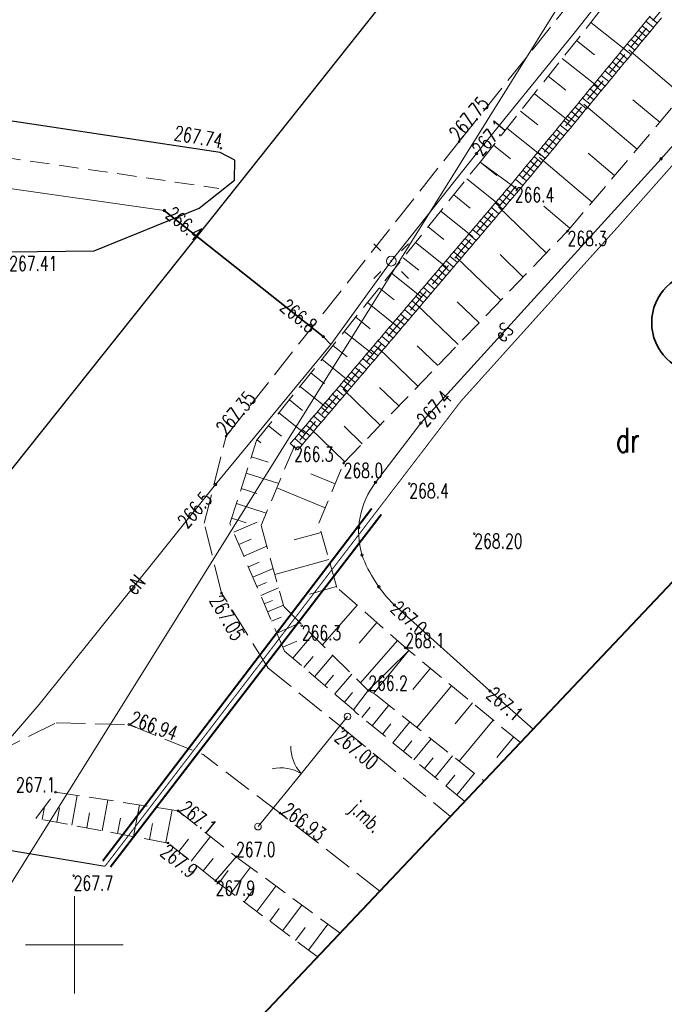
# Model space of a CAD drawing. Header units: metres. Extents: x 7447160 to 7447317, y 5606993 to 5607155.
# Tile 9 of 12: x 7447247 to 7447280, y 5607047 to 5607097. Entities that reach past the tile are written whole.
import ezdxf
from ezdxf import colors
from ezdxf.entities.mleader import LeaderData, LeaderLine
from ezdxf.enums import TextEntityAlignment as Align
from ezdxf.math import Vec2, Vec3

# ---------------------------------------------------------------- set-up
doc = ezdxf.new("R2010")
doc.units = ezdxf.units.M
doc.header["$MEASUREMENT"] = 0
for name, pattern in [('1', [0]), ('1_1', [0]), ('1_2', [1.5, 1, -0.5]), ('1_OTKC', [1.5, 1, -0.5]), ('1_OTKJ', [2, 1.5, -0.5]), ('1_OTKK', [0]), ('1_OTRK', [1.75, 1.25, -0.5]), ('1_OTRKG', [1.75, 1.25, -0.5]), ('3_SUEP_A', [0]), ('3_SUKD', [0]), ('3_SULO', [0]), ('GDE', [0])]:
    doc.linetypes.add(name, pattern=pattern)
doc.layers.get('0').update_dxf_attribs({"color": 250, "linetype": 'CONTINUOUS', "lineweight": 100})
for name, color, linetype, lineweight, true_color in [('_Zakres', 7, 'CONTINUOUS', 40, 0xa4007c), ('Numery_konturow', 7, 'CONTINUOUS', 13, 0x008000), ('SUK_L_2', 7, 'CONTINUOUS', 18, 0x803300)]:
    doc.layers.add(name, color=color, linetype=linetype, lineweight=lineweight, true_color=true_color)
for name, color, linetype, lineweight in [('Dzialki', 7, 'GDE', 18), ('OTK_E_T_0', 7, 'CONTINUOUS', 0), ('OTK_L_0', 7, '1_OTKJ', 18), ('OTK_L_1', 7, '1_OTKK', 25), ('OTK_L_2', 7, '1_OTKC', 18), ('OTO_L_1', 7, 'CONTINUOUS', 18), ('OTR_L_1', 7, '1_OTRK', 18), ('OTR_T_0', 7, 'CONTINUOUS', 18), ('OTR_T_1', 7, 'CONTINUOUS', 18), ('Podzial_sekcyjny_krzyze', 7, '1', 18), ('SUE_T_3', 7, 'CONTINUOUS', 18), ('SUEP_E_T_0', 1, 'CONTINUOUS', 0), ('SUEP_L_0', 1, '3_SUEP_A', 18), ('SUER_T_0', 1, 'CONTINUOUS', 18), ('SUL_L_1', 7, '3_SULO', 35)]:
    doc.layers.add(name, color=color, linetype=linetype, lineweight=lineweight)
doc.layers.add('SCHEMAT', color=7, linetype='CONTINUOUS')
doc.styles.add('Rys-A', font='arial.ttf')
doc.styles.get("Standard").update_dxf_attribs({"font": 'Simplex.SHX', "width": 0.75})

# ---------------------------------------------------------------- blocks, each defined once
blk = doc.blocks.new('1_OTRN')
at = {"linetype": 'Continuous'}
blk.add_circle((0, 0), 0.045, dxfattribs=at)
blk = doc.blocks.new('1_OTRS')
at = {"linetype": 'Continuous'}
blk.add_circle((0, 0), 0.045, dxfattribs=at)
blk = doc.blocks.new('3_SUEO_W')
at = {"linetype": 'Continuous'}
for p, q in [((-0.53035, 0.53035), (-0.8839, 0.8839)), ((0.53035, 0.53035), (0.8839, 0.8839)), ((-0.53035, -0.53035), (-0.8839, -0.8839)), ((0.53035, -0.53035), (0.8839, -0.8839))]:
    blk.add_line(p, q, dxfattribs=at)
blk.add_circle((0, 0), 0.025, dxfattribs=at)
blk = doc.blocks.new('3_SUPP')
at = {"linetype": 'Continuous'}
blk.add_circle((0, 0), 0.25, dxfattribs=at)
blk = doc.blocks.new('3_SUPS')
at = {"linetype": 'Continuous'}
blk.add_circle((0, 0), 0.0625, dxfattribs=at)

msp = doc.modelspace()

# ---------------------------------------------------------------- linework, layer by layer
at = {"layer": '_Zakres', "linetype": 'Continuous'}
msp.add_lwpolyline([(7447254, 5607146), (7447316.74038, 5607106.76169), (7447254.2039, 5607040.65429), (7447207.55916, 5607039.97171), (7447184.836, 5607049.4574), (7447174.4084, 5607058.3257), (7447254, 5607146)], dxfattribs=at)
at = {"layer": 'Dzialki'}
msp.add_line((7447290.46009, 5607123.19758), (7447238.80347, 5607040.42893), dxfattribs=at)
at = {"layer": 'OTK_L_0', "linetype": '1_OTKJ'}
for p, q in [((7447269.712, 5607091.169), (7447287.896, 5607113.933)), ((7447257.767, 5607076.072), (7447269.712, 5607091.169)), ((7447256.655, 5607071.614), (7447257.767, 5607076.072)), ((7447257.541, 5607068.026), (7447256.655, 5607071.614)), ((7447259.934, 5607064.175), (7447257.541, 5607068.026)), ((7447259.934, 5607064.175), (7447263.757, 5607061.097)), ((7447245.856, 5607059.79), (7447249.061, 5607061.38)), ((7447249.061, 5607061.38), (7447252.782, 5607061.295)), ((7447252.782, 5607061.295), (7447256.589, 5607059.756)), ((7447263.757, 5607061.097), (7447269.26232, 5607056.57256)), ((7447260.536, 5607056.753), (7447256.589, 5607059.756)), ((7447265.65018, 5607052.75417), (7447260.536, 5607056.753))]:
    msp.add_line(p, q, dxfattribs=at)
at = {"layer": 'OTK_L_1', "linetype": '1_OTKK'}
for p, q in [((7447258.489, 5607089.076), (7447266.989, 5607099.766)), ((7447257.472, 5607090.6), (7447246.573, 5607092.241)), ((7447258.216, 5607090.221), (7447257.472, 5607090.6)), ((7447258.2, 5607089.187), (7447258.216, 5607090.221)), ((7447234.326, 5607058.729), (7447258.489, 5607089.076)), ((7447256.39, 5607087.752), (7447258.2, 5607089.187)), ((7447251.016, 5607085.574), (7447256.39, 5607087.752)), ((7447246.651, 5607085.508), (7447251.016, 5607085.574))]:
    msp.add_line(p, q, dxfattribs=at)
at = {"layer": 'OTK_L_2', "linetype": '1_OTKC'}
msp.add_line((7447246.245, 5607090.382), (7447257.403, 5607088.768), dxfattribs=at)
at = {"layer": 'OTO_L_1'}
for p, q in [((7447262.09532, 5607059.36491), (7447263.995, 5607061.701)), ((7447261.14895, 5607058.20113), (7447262.09532, 5607059.36491)), ((7447259.407, 5607056.059), (7447261.30668, 5607058.39509))]:
    msp.add_line(p, q, dxfattribs=at)
for centre in [(7447263.995, 5607061.701), (7447259.407, 5607056.059)]:
    msp.add_circle(centre, 0.17, dxfattribs=at)
for centre, start, end in [((7447263.08632, 5607060.14543), 178.86362, 222.937992), ((7447260.58689, 5607057.0718), 58.826899, 102.901271)]:
    msp.add_arc(centre, 2, start, end, dxfattribs=at)
at = {"layer": 'OTR_L_1'}
for p, q in [((7447292.702, 5607113.166), (7447272.567, 5607088.808)), ((7447292.702, 5607113.166), (7447272.567, 5607088.808)), ((7447270.78471, 5607090.11115), (7447288.995, 5607113.072)), ((7447275.268, 5607086.575), (7447294.925, 5607109.796)), ((7447259.332, 5607075.84), (7447270.787, 5607090.114)), ((7447272.567, 5607088.808), (7447261.253, 5607075.525)), ((7447272.567, 5607088.808), (7447261.253, 5607075.525)), ((7447263.794, 5607074.69), (7447275.268, 5607086.575)), ((7447257.97, 5607071.591), (7447259.332, 5607075.84)), ((7447261.253, 5607075.525), (7447259.564, 5607071.494)), ((7447261.253, 5607075.525), (7447259.564, 5607071.494)), ((7447262.52, 5607071.605), (7447263.794, 5607074.69)), ((7447258.06011, 5607071.87212), (7447258.80474, 5607071.63343)), ((7447260.757, 5607065.058), (7447257.97, 5607071.591)), ((7447259.564, 5607071.494), (7447260.729, 5607067.335)), ((7447259.564, 5607071.494), (7447260.729, 5607067.335)), ((7447263.444, 5607068.315), (7447262.52, 5607071.605)), ((7447267.14, 5607065.084), (7447263.444, 5607068.315)), ((7447260.729, 5607067.335), (7447265.058, 5607063.031)), ((7447260.729, 5607067.335), (7447265.058, 5607063.031)), ((7447264.304, 5607062.04), (7447260.757, 5607065.058)), ((7447272.85013, 5607060.36525), (7447267.14, 5607065.084)), ((7447265.422, 5607062.831), (7447270.9917, 5607058.40069)), ((7447265.422, 5607062.831), (7447270.9917, 5607058.40069)), ((7447269.99922, 5607057.35154), (7447264.438, 5607061.898)), ((7447263.61386, 5607050.60157), (7447258.282, 5607054.514)), ((7447257.236, 5607053.285), (7447262.46147, 5607049.38338))]:
    msp.add_line(p, q, dxfattribs=at)
at = {"layer": 'OTR_L_1', "linetype": 'ByBlock'}
for p, q in [((7447276.46275, 5607097.27043), (7447278.3349, 5607095.78562)), ((7447275.72779, 5607096.34374), (7447276.65448, 5607095.60877)), ((7447281.15764, 5607093.53249), (7447278.40122, 5607095.86585)), ((7447275.00019, 5607095.42633), (7447276.835, 5607093.97114)), ((7447274.27989, 5607094.51813), (7447275.1881, 5607093.79782)), ((7447273.56681, 5607093.61902), (7447275.36502, 5607092.19286)), ((7447278.8311, 5607090.78413), (7447276.10684, 5607093.09027)), ((7447279.99096, 5607092.15428), (7447278.62081, 5607093.31413)), ((7447272.86088, 5607092.72893), (7447273.75097, 5607092.023)), ((7447272.16202, 5607091.84776), (7447273.92436, 5607090.45005)), ((7447271.47017, 5607090.97542), (7447272.34251, 5607090.28357)), ((7447277.67804, 5607089.422), (7447276.32387, 5607090.56832)), ((7447270.78471, 5607090.11115), (7447271.64369, 5607089.42181)), ((7447272.567, 5607088.808), (7447270.78471, 5607090.11115)), ((7447276.53171, 5607088.06784), (7447273.83924, 5607090.34707)), ((7447270.10531, 5607089.26456), (7447271.7985, 5607087.90576)), ((7447269.43571, 5607088.43017), (7447270.2701, 5607087.76056)), ((7447268.77576, 5607087.60781), (7447270.42048, 5607086.28791)), ((7447274.18349, 5607085.45164), (7447271.72764, 5607087.82257)), ((7447275.3921, 5607086.7216), (7447274.05374, 5607087.85454)), ((7447268.12533, 5607086.79731), (7447268.93583, 5607086.14688)), ((7447267.48427, 5607085.9985), (7447269.0819, 5607084.71638)), ((7447272.99803, 5607084.22372), (7447271.8084, 5607085.37221)), ((7447266.85246, 5607085.2112), (7447267.63976, 5607084.57939)), ((7447271.84954, 5607083.03409), (7447269.54446, 5607085.25945)), ((7447266.22976, 5607084.43525), (7447267.78165, 5607083.18985)), ((7447265.61603, 5607083.67049), (7447266.38079, 5607083.05677)), ((7447265.01116, 5607082.91676), (7447266.51862, 5607081.70701)), ((7447269.65887, 5607080.76496), (7447267.49532, 5607082.85369)), ((7447270.73686, 5607081.88155), (7447269.62026, 5607082.95953)), ((7447264.415, 5607082.1739), (7447265.15787, 5607081.57774)), ((7447263.82744, 5607081.44174), (7447265.29175, 5607080.26662)), ((7447263.24836, 5607080.72015), (7447263.96995, 5607080.14106)), ((7447267.60271, 5607078.63514), (7447265.57199, 5607080.59563)), ((7447268.61451, 5607079.68318), (7447267.56647, 5607080.69498)), ((7447262.67762, 5607080.00895), (7447264.1, 5607078.86748)), ((7447262.11511, 5607079.30801), (7447262.81605, 5607078.7455)), ((7447261.56071, 5607078.61718), (7447262.94237, 5607077.50838)), ((7447265.67278, 5607076.63608), (7447263.76674, 5607078.47621)), ((7447266.62246, 5607077.61978), (7447265.63876, 5607078.56946)), ((7447261.0143, 5607077.93631), (7447261.69518, 5607077.3899)), ((7447260.47577, 5607077.26525), (7447261.81789, 5607076.1882)), ((7447259.94501, 5607076.60387), (7447260.60639, 5607076.07311)), ((7447263.86134, 5607074.75976), (7447262.07232, 5607076.48691)), ((7447264.75272, 5607075.68306), (7447263.82942, 5607076.57443)), ((7447259.35963, 5607075.87444), (7447259.54566, 5607075.72515)), ((7447259.0669, 5607075.01299), (7447259.93596, 5607074.73441)), ((7447258.79992, 5607074.18008), (7447260.46574, 5607073.6461)), ((7447263.35642, 5607073.63041), (7447262.12148, 5607074.1404)), ((7447258.54404, 5607073.38181), (7447259.3423, 5607073.12593)), ((7447262.84643, 5607072.39546), (7447260.37019, 5607073.41807)), ((7447258.2988, 5607072.61675), (7447259.82892, 5607072.12627)), ((7447258.16099, 5607071.14329), (7447259.36239, 5607071.65581)), ((7447258.42946, 5607070.51397), (7447259.05879, 5607070.78244)), ((7447262.65096, 5607071.13871), (7447261.26618, 5607070.7498)), ((7447258.68145, 5607069.92329), (7447259.86281, 5607070.42726)), ((7447263.03987, 5607069.75394), (7447260.26938, 5607068.97584)), ((7447258.91796, 5607069.36888), (7447259.47237, 5607069.60539)), ((7447259.13995, 5607068.84852), (7447260.18067, 5607069.2925)), ((7447259.34831, 5607068.36011), (7447259.83671, 5607068.56847)), ((7447259.54387, 5607067.9017), (7447260.4607, 5607068.29282)), ((7447263.42892, 5607068.36869), (7447262.0432, 5607067.9795)), ((7447259.72742, 5607067.47143), (7447260.15769, 5607067.65499)), ((7447259.8997, 5607067.06759), (7447260.70739, 5607067.41215)), ((7447264.48566, 5607067.40439), (7447262.70638, 5607065.36904)), ((7447260.10529, 5607066.58568), (7447260.5872, 5607066.79126)), ((7447260.36313, 5607065.98128), (7447261.57191, 5607066.49695)), ((7447265.50334, 5607066.51475), (7447264.58513, 5607065.4644)), ((7447261.18343, 5607064.69517), (7447262.19197, 5607065.88048)), ((7447260.67136, 5607065.25875), (7447261.39389, 5607065.56698)), ((7447266.55369, 5607065.59654), (7447264.65831, 5607063.42838)), ((7447261.75393, 5607064.20975), (7447262.23935, 5607064.78025)), ((7447262.30311, 5607063.74248), (7447263.23766, 5607064.84083)), ((7447267.14, 5607065.084), (7447265.058, 5607063.031)), ((7447265.058, 5607063.031), (7447267.14, 5607065.084)), ((7447267.14, 5607065.084), (7447265.32308, 5607062.88535)), ((7447268.23932, 5607064.17554), (7447267.34541, 5607063.09382)), ((7447262.83176, 5607063.29267), (7447263.28157, 5607063.82132)), ((7447263.34065, 5607062.85968), (7447264.20663, 5607063.87745)), ((7447269.32104, 5607063.28163), (7447267.54991, 5607061.1384)), ((7447263.83051, 5607062.44287), (7447264.24732, 5607062.93274)), ((7447264.304, 5607062.04), (7447265.058, 5607063.031)), ((7447265.058, 5607063.031), (7447264.304, 5607062.04)), ((7447265.058, 5607063.031), (7447265.422, 5607062.831)), ((7447265.058, 5607063.031), (7447265.422, 5607062.831)), ((7447264.73427, 5607061.65579), (7447265.16086, 5607062.17759)), ((7447265.25959, 5607061.22633), (7447266.11852, 5607062.27697)), ((7447270.39265, 5607062.39606), (7447269.51536, 5607061.33445)), ((7447264.438, 5607061.898), (7447264.304, 5607062.04)), ((7447265.78845, 5607060.79397), (7447266.22081, 5607061.32283)), ((7447266.32088, 5607060.35869), (7447267.19143, 5607061.42354)), ((7447271.45426, 5607061.51877), (7447269.71606, 5607059.41538)), ((7447272.50596, 5607060.64966), (7447271.64497, 5607059.60779)), ((7447266.85689, 5607059.92048), (7447267.2951, 5607060.4565)), ((7447267.39652, 5607059.47932), (7447268.27885, 5607060.55858)), ((7447268.48672, 5607058.58805), (7447269.38098, 5607059.68191)), ((7447267.93979, 5607059.03518), (7447268.38392, 5607059.57845)), ((7447269.03733, 5607058.13791), (7447269.48748, 5607058.68852)), ((7447269.59166, 5607057.68473), (7447270.49801, 5607058.79338)), ((7447258.282, 5607054.514), (7447257.236, 5607053.285)), ((7447257.3988, 5607053.16344), (7447257.88084, 5607053.80905)), ((7447258.0471, 5607052.67939), (7447259.01521, 5607053.97598)), ((7447258.6981, 5607052.19332), (7447259.18418, 5607052.84432)), ((7447259.35182, 5607051.70521), (7447260.32803, 5607053.01266)), ((7447260.00827, 5607051.21507), (7447260.49842, 5607051.87152)), ((7447260.66747, 5607050.72288), (7447261.65184, 5607052.04126)), ((7447261.99412, 5607049.73233), (7447262.98673, 5607051.06174)), ((7447261.32941, 5607050.22864), (7447261.82365, 5607050.89058))]:
    msp.add_line(p, q, dxfattribs=at)
at = {"layer": 'OTR_L_1', "linetype": '1_OTRK'}
for p, q in [((7447248.03, 5607056.48), (7447249.03, 5607057.83)), ((7447249.03, 5607057.83), (7447255.31, 5607056.87)), ((7447255.31, 5607056.87), (7447258.282, 5607054.514)), ((7447258.282, 5607054.514), (7447257.236, 5607053.285))]:
    msp.add_line(p, q, dxfattribs=at)
at = {"layer": 'OTR_L_1', "linetype": '1_1'}
for p, q in [((7447249.85867, 5607056.13966), (7447250.14165, 5607057.66007)), ((7447251.41676, 5607055.84967), (7447251.70911, 5607057.42045)), ((7447253.02647, 5607055.55008), (7447253.3285, 5607057.1729)), ((7447248.35055, 5607056.42034), (7447248.47295, 5607057.07798)), ((7447249.09847, 5607056.28114), (7447249.23767, 5607057.02906)), ((7447250.63137, 5607055.99585), (7447250.77518, 5607056.76854)), ((7447254.68951, 5607055.24056), (7447255.00154, 5607056.91715)), ((7447252.21506, 5607055.7011), (7447252.36363, 5607056.49939)), ((7447253.85121, 5607055.39658), (7447254.00471, 5607056.22133)), ((7447255.34253, 5607054.78905), (7447255.84339, 5607055.41959)), ((7447255.97338, 5607054.28795), (7447256.97558, 5607055.54964)), ((7447256.60453, 5607053.7866), (7447257.10588, 5607054.41775))]:
    msp.add_line(p, q, dxfattribs=at)
at = {"layer": 'OTR_L_1', "linetype": '1_OTRKG'}
for p, q in [((7447254.8, 5607055.22), (7447248.03, 5607056.48)), ((7447257.236, 5607053.285), (7447254.8, 5607055.22))]:
    msp.add_line(p, q, dxfattribs=at)
at = {"layer": 'OTR_L_1', "linetype": 'ByBlock'}
for p in [(7447270.78471, 5607090.11115), (7447264.304, 5607062.04)]:
    msp.add_point(p, dxfattribs=at)
at = {"layer": 'Podzial_sekcyjny_krzyze'}
for p, q in [((7447250, 5607047.5), (7447250, 5607052.5)), ((7447247.5, 5607050), (7447252.5, 5607050))]:
    msp.add_line(p, q, dxfattribs=at)
at = {"layer": 'SCHEMAT', "color": 1, "linetype": '1_2', "lineweight": 5}
msp.add_lwpolyline([(7447251.56411, 5607054.02609, 0.05, 0.05, 0), (7447269.7953, 5607077.85095, 0.05, 0.05, 0), (7447277.95845, 5607086.91753, 0.05, 0.05, 0), (7447298.69103, 5607110.33362, 0.05, 0.05, 0), (7447283.50853, 5607121.98489, 0.05, 0.05, 0), (7447282.76418, 5607120.99349, 0.05, 0.05, 0), (7447282.47872, 5607121.1996, 0.05, 0.05, 0)], format="xyseb", dxfattribs=at)
at = {"layer": 'SCHEMAT', "color": 3, "linetype": 'ByBlock', "lineweight": 5, "const_width": 0.1}
for points in [[(7447265.23448, 5607072.36403), (7447251.45212, 5607054.29841)], [(7447265.72788, 5607072.06159), (7447251.8449, 5607053.98934)]]:
    msp.add_lwpolyline(points, dxfattribs=at)
at = {"layer": 'SCHEMAT', "color": 1, "linetype": '1_2', "lineweight": 5, "const_width": 0.05}
msp.add_lwpolyline([(7447193.58622, 5607064.74756), (7447194.27018, 5607064.19568), (7447198.75622, 5607069.75964), (7447212.9831, 5607058.28798), (7447215.60864, 5607059.73937), (7447222.44881, 5607058.25207), (7447243.25612, 5607055.41379), (7447251.56411, 5607054.02609)], dxfattribs=at)
at = {"layer": 'SCHEMAT', "color": 3, "linetype": 'ByBlock', "lineweight": 35}
msp.add_circle((7447282.1802, 5607081.8853), 2.6, dxfattribs=at)
at = {"layer": 'SUEP_L_0', "linetype": '3_SUEP_A'}
for p, q in [((7447280.06, 5607090.28), (7447296.61, 5607109.21)), ((7447282.841, 5607105.901), (7447275.61255, 5607096.72816)), ((7447275.61255, 5607096.72816), (7447270.603, 5607090.552)), ((7447270.603, 5607090.552), (7447266.233, 5607085.039)), ((7447267.75, 5607076.74), (7447280.06, 5607090.28)), ((7447254.604, 5607087.633), (7447245.91558, 5607088.87348)), ((7447262.752, 5607081.172), (7447254.604, 5607087.633)), ((7447266.233, 5607085.039), (7447263.14499, 5607080.76399)), ((7447263.14499, 5607080.76399), (7447262.752, 5607081.172)), ((7447263.14499, 5607080.76399), (7447257.23, 5607073.594)), ((7447265.43, 5607073.7), (7447267.75, 5607076.74)), ((7447257.23, 5607073.594), (7447252.54233, 5607067.7583)), ((7447252.54233, 5607067.7583), (7447248.18993, 5607062.31167)), ((7447271.29, 5607063.01), (7447266.39, 5607067.42)), ((7447273.50948, 5607061.06225), (7447271.29, 5607063.01)), ((7447248.18993, 5607062.31167), (7447245.49459, 5607059.20322))]:
    msp.add_line(p, q, dxfattribs=at)
for centre, radius, start, end in [((7447268.74722, 5607071.14993), 4.18411, 142.44918, 196.237123), ((7447271.45239, 5607072.52084), 7.18654, 200.704967, 225.216808)]:
    msp.add_arc(centre, radius, start, end, dxfattribs=at)
at = {"layer": 'SUK_L_2', "linetype": '3_SUKD'}
for p, q in [((7447279.28775, 5607097.3307), (7447279.51076, 5607097.60049)), ((7447279.86428, 5607097.24338), (7447279.4789, 5607097.56195)), ((7447280.08729, 5607097.51317), (7447279.86428, 5607097.24338)), ((7447278.90544, 5607096.86821), (7447279.12845, 5607097.138)), ((7447279.09659, 5607097.09945), (7447279.31961, 5607097.36924)), ((7447279.48197, 5607096.78089), (7447279.09659, 5607097.09945)), ((7447279.67312, 5607097.01214), (7447279.28775, 5607097.3307)), ((7447279.70498, 5607097.05068), (7447279.48197, 5607096.78089)), ((7447279.89614, 5607097.28193), (7447279.67312, 5607097.01214)), ((7447278.52312, 5607096.40571), (7447278.74614, 5607096.6755)), ((7447278.71428, 5607096.63696), (7447278.93729, 5607096.90675)), ((7447279.09966, 5607096.3184), (7447278.71428, 5607096.63696)), ((7447279.29081, 5607096.54964), (7447278.90544, 5607096.86821)), ((7447279.32267, 5607096.58818), (7447279.09966, 5607096.3184)), ((7447279.51383, 5607096.81943), (7447279.29081, 5607096.54964)), ((7447277.94966, 5607095.71197), (7447278.17267, 5607095.98176)), ((7447278.14081, 5607095.94322), (7447278.36383, 5607096.21301)), ((7447278.33197, 5607096.17447), (7447278.55498, 5607096.44425)), ((7447278.71735, 5607095.8559), (7447278.33197, 5607096.17447)), ((7447278.9085, 5607096.08715), (7447278.52312, 5607096.40571)), ((7447278.94036, 5607096.12569), (7447278.71735, 5607095.8559)), ((7447279.13152, 5607096.35694), (7447278.9085, 5607096.08715)), ((7447277.56735, 5607095.24948), (7447277.79036, 5607095.51927)), ((7447277.7585, 5607095.48072), (7447277.98152, 5607095.75051)), ((7447278.14388, 5607095.16216), (7447277.7585, 5607095.48072)), ((7447278.33504, 5607095.39341), (7447277.94966, 5607095.71197)), ((7447278.52619, 5607095.62465), (7447278.14081, 5607095.94322)), ((7447278.55805, 5607095.6632), (7447278.33504, 5607095.39341)), ((7447278.74921, 5607095.89444), (7447278.52619, 5607095.62465)), ((7447277.18504, 5607094.78698), (7447277.40805, 5607095.05677)), ((7447277.37619, 5607095.01823), (7447277.59921, 5607095.28802)), ((7447277.76157, 5607094.69966), (7447277.37619, 5607095.01823)), ((7447277.95273, 5607094.93091), (7447277.56735, 5607095.24948)), ((7447277.98458, 5607094.96945), (7447277.76157, 5607094.69966)), ((7447278.17574, 5607095.2007), (7447277.95273, 5607094.93091)), ((7447278.3669, 5607095.43195), (7447278.14388, 5607095.16216)), ((7447276.80273, 5607094.32449), (7447277.02574, 5607094.59428)), ((7447276.99388, 5607094.55573), (7447277.2169, 5607094.82552)), ((7447277.37926, 5607094.23717), (7447276.99388, 5607094.55573)), ((7447277.57041, 5607094.46842), (7447277.18504, 5607094.78698)), ((7447277.60227, 5607094.50696), (7447277.37926, 5607094.23717)), ((7447277.79343, 5607094.73821), (7447277.57041, 5607094.46842)), ((7447276.42041, 5607093.86199), (7447276.64343, 5607094.13178)), ((7447276.61157, 5607094.09324), (7447276.83458, 5607094.36303)), ((7447276.99695, 5607093.77468), (7447276.61157, 5607094.09324)), ((7447277.1881, 5607094.00592), (7447276.80273, 5607094.32449)), ((7447277.21996, 5607094.04446), (7447276.99695, 5607093.77468)), ((7447277.41112, 5607094.27571), (7447277.1881, 5607094.00592)), ((7447275.84695, 5607093.16825), (7447276.06996, 5607093.43804)), ((7447276.0381, 5607093.3995), (7447276.26112, 5607093.66929)), ((7447276.22926, 5607093.63075), (7447276.45227, 5607093.90053)), ((7447276.61464, 5607093.31218), (7447276.22926, 5607093.63075)), ((7447276.80579, 5607093.54343), (7447276.42041, 5607093.86199)), ((7447276.83765, 5607093.58197), (7447276.61464, 5607093.31218)), ((7447277.02881, 5607093.81322), (7447276.80579, 5607093.54343)), ((7447275.46464, 5607092.70576), (7447275.68765, 5607092.97554)), ((7447275.65579, 5607092.937), (7447275.87881, 5607093.20679)), ((7447276.04117, 5607092.61844), (7447275.65579, 5607092.937)), ((7447276.23233, 5607092.84969), (7447275.84695, 5607093.16825)), ((7447276.42348, 5607093.08093), (7447276.0381, 5607093.3995)), ((7447276.45534, 5607093.11947), (7447276.23233, 5607092.84969)), ((7447276.6465, 5607093.35072), (7447276.42348, 5607093.08093)), ((7447275.08233, 5607092.24326), (7447275.30534, 5607092.51305)), ((7447275.27348, 5607092.47451), (7447275.4965, 5607092.7443)), ((7447275.65886, 5607092.15594), (7447275.27348, 5607092.47451)), ((7447275.85002, 5607092.38719), (7447275.46464, 5607092.70576)), ((7447275.88188, 5607092.42573), (7447275.65886, 5607092.15594)), ((7447276.07303, 5607092.65698), (7447275.85002, 5607092.38719)), ((7447276.26419, 5607092.88823), (7447276.04117, 5607092.61844)), ((7447274.70002, 5607091.78077), (7447274.92303, 5607092.05056)), ((7447274.89117, 5607092.01201), (7447275.11419, 5607092.2818)), ((7447275.27655, 5607091.69345), (7447274.89117, 5607092.01201)), ((7447275.46771, 5607091.9247), (7447275.08233, 5607092.24326)), ((7447275.49956, 5607091.96324), (7447275.27655, 5607091.69345)), ((7447275.69072, 5607092.19449), (7447275.46771, 5607091.9247)), ((7447274.3177, 5607091.31827), (7447274.54072, 5607091.58806)), ((7447274.50886, 5607091.54952), (7447274.73187, 5607091.81931)), ((7447274.89424, 5607091.23096), (7447274.50886, 5607091.54952)), ((7447275.08539, 5607091.4622), (7447274.70002, 5607091.78077)), ((7447275.11725, 5607091.50074), (7447274.89424, 5607091.23096)), ((7447275.30841, 5607091.73199), (7447275.08539, 5607091.4622)), ((7447273.93539, 5607090.85578), (7447274.15841, 5607091.12557)), ((7447274.12655, 5607091.08703), (7447274.34956, 5607091.35681)), ((7447274.51193, 5607090.76846), (7447274.12655, 5607091.08703)), ((7447274.70308, 5607090.99971), (7447274.3177, 5607091.31827)), ((7447274.73494, 5607091.03825), (7447274.51193, 5607090.76846)), ((7447274.9261, 5607091.2695), (7447274.70308, 5607090.99971)), ((7447273.36193, 5607090.16204), (7447273.58494, 5607090.43182)), ((7447273.55308, 5607090.39328), (7447273.7761, 5607090.66307)), ((7447273.74424, 5607090.62453), (7447273.96725, 5607090.89432)), ((7447274.12962, 5607090.30597), (7447273.74424, 5607090.62453)), ((7447274.32077, 5607090.53721), (7447273.93539, 5607090.85578)), ((7447274.35263, 5607090.57575), (7447274.12962, 5607090.30597)), ((7447274.54379, 5607090.807), (7447274.32077, 5607090.53721)), ((7447272.97962, 5607089.69954), (7447273.20263, 5607089.96933)), ((7447273.17077, 5607089.93079), (7447273.39379, 5607090.20058)), ((7447273.55615, 5607089.61222), (7447273.17077, 5607089.93079)), ((7447273.74731, 5607089.84347), (7447273.36193, 5607090.16204)), ((7447273.93846, 5607090.07472), (7447273.55308, 5607090.39328)), ((7447273.97032, 5607090.11326), (7447273.74731, 5607089.84347)), ((7447274.16148, 5607090.34451), (7447273.93846, 5607090.07472)), ((7447272.59731, 5607089.23705), (7447272.82032, 5607089.50684)), ((7447272.78846, 5607089.46829), (7447273.01148, 5607089.73808)), ((7447273.17384, 5607089.14973), (7447272.78846, 5607089.46829)), ((7447273.365, 5607089.38098), (7447272.97962, 5607089.69954)), ((7447273.39685, 5607089.41952), (7447273.17384, 5607089.14973)), ((7447273.58801, 5607089.65077), (7447273.365, 5607089.38098)), ((7447273.77917, 5607089.88201), (7447273.55615, 5607089.61222)), ((7447272.14973, 5607088.70366), (7447272.37668, 5607088.97011)), ((7447272.37431, 5607088.96728), (7447272.59731, 5607089.23705)), ((7447272.75969, 5607088.64872), (7447272.37431, 5607088.96728)), ((7447272.37668, 5607088.97011), (7447272.75732, 5607088.64589)), ((7447272.98268, 5607088.91848), (7447272.59731, 5607089.23705)), ((7447272.98268, 5607088.91848), (7447272.75969, 5607088.64872)), ((7447273.2057, 5607089.18827), (7447272.98268, 5607088.91848)), ((7447271.76187, 5607088.2483), (7447271.98812, 5607088.51393)), ((7447271.9558, 5607088.47598), (7447272.18205, 5607088.74161)), ((7447272.33644, 5607088.15177), (7447271.9558, 5607088.47598)), ((7447272.53037, 5607088.37945), (7447272.14973, 5607088.70366)), ((7447272.56269, 5607088.41739), (7447272.33644, 5607088.15177)), ((7447272.75732, 5607088.64589), (7447272.53037, 5607088.37945)), ((7447271.37401, 5607087.79294), (7447271.60026, 5607088.05857)), ((7447271.56794, 5607088.02062), (7447271.79419, 5607088.28625)), ((7447271.94858, 5607087.6964), (7447271.56794, 5607088.02062)), ((7447272.14251, 5607087.92409), (7447271.76187, 5607088.2483)), ((7447272.17483, 5607087.96203), (7447271.94858, 5607087.6964)), ((7447272.36876, 5607088.18971), (7447272.14251, 5607087.92409)), ((7447270.79222, 5607087.1099), (7447271.01847, 5607087.37552)), ((7447270.98615, 5607087.33758), (7447271.2124, 5607087.6032)), ((7447271.18008, 5607087.56526), (7447271.40633, 5607087.83089)), ((7447271.56072, 5607087.24104), (7447271.18008, 5607087.56526)), ((7447271.75465, 5607087.46872), (7447271.37401, 5607087.79294)), ((7447271.78697, 5607087.50667), (7447271.56072, 5607087.24104)), ((7447271.9809, 5607087.73435), (7447271.75465, 5607087.46872)), ((7447270.40436, 5607086.65454), (7447270.63061, 5607086.92016)), ((7447270.59829, 5607086.88222), (7447270.82454, 5607087.14784)), ((7447270.97893, 5607086.558), (7447270.59829, 5607086.88222)), ((7447271.17286, 5607086.78568), (7447270.79222, 5607087.1099)), ((7447271.36679, 5607087.01336), (7447270.98615, 5607087.33758)), ((7447271.39911, 5607087.05131), (7447271.17286, 5607086.78568)), ((7447271.59304, 5607087.27899), (7447271.36679, 5607087.01336)), ((7447270.0165, 5607086.19918), (7447270.24275, 5607086.4648)), ((7447270.21043, 5607086.42686), (7447270.43668, 5607086.69248)), ((7447270.59107, 5607086.10264), (7447270.21043, 5607086.42686)), ((7447270.785, 5607086.33032), (7447270.40436, 5607086.65454)), ((7447270.81732, 5607086.36827), (7447270.59107, 5607086.10264)), ((7447271.01125, 5607086.59595), (7447270.785, 5607086.33032)), ((7447271.20518, 5607086.82363), (7447270.97893, 5607086.558)), ((7447269.62864, 5607085.74381), (7447269.85489, 5607086.00944)), ((7447269.82257, 5607085.97149), (7447270.04882, 5607086.23712)), ((7447270.2032, 5607085.64728), (7447269.82257, 5607085.97149)), ((7447270.39714, 5607085.87496), (7447270.0165, 5607086.19918)), ((7447270.42946, 5607085.91291), (7447270.2032, 5607085.64728)), ((7447270.62339, 5607086.14059), (7447270.39714, 5607085.87496)), ((7447269.24078, 5607085.28845), (7447269.46703, 5607085.55408)), ((7447269.43471, 5607085.51613), (7447269.66096, 5607085.78176)), ((7447269.81534, 5607085.19192), (7447269.43471, 5607085.51613)), ((7447270.00927, 5607085.4196), (7447269.62864, 5607085.74381)), ((7447270.0416, 5607085.45755), (7447269.81534, 5607085.19192)), ((7447270.23553, 5607085.68523), (7447270.00927, 5607085.4196)), ((7447268.65898, 5607084.60541), (7447268.88524, 5607084.87104)), ((7447268.85292, 5607084.83309), (7447269.07917, 5607085.09872)), ((7447269.04685, 5607085.06077), (7447269.2731, 5607085.3264)), ((7447269.42748, 5607084.73656), (7447269.04685, 5607085.06077)), ((7447269.62141, 5607084.96424), (7447269.24078, 5607085.28845)), ((7447269.65374, 5607085.00219), (7447269.42748, 5607084.73656)), ((7447269.84767, 5607085.22987), (7447269.62141, 5607084.96424)), ((7447268.27112, 5607084.15005), (7447268.49738, 5607084.41568)), ((7447268.46505, 5607084.37773), (7447268.69131, 5607084.64336)), ((7447268.84569, 5607084.05352), (7447268.46505, 5607084.37773)), ((7447269.03962, 5607084.2812), (7447268.65898, 5607084.60541)), ((7447269.23355, 5607084.50888), (7447268.85292, 5607084.83309)), ((7447269.26587, 5607084.54682), (7447269.03962, 5607084.2812)), ((7447269.4598, 5607084.77451), (7447269.23355, 5607084.50888)), ((7447267.88326, 5607083.69469), (7447268.10952, 5607083.96032)), ((7447268.07719, 5607083.92237), (7447268.30345, 5607084.188)), ((7447268.45783, 5607083.59816), (7447268.07719, 5607083.92237)), ((7447268.65176, 5607083.82584), (7447268.27112, 5607084.15005)), ((7447268.68408, 5607083.86378), (7447268.45783, 5607083.59816)), ((7447268.87801, 5607084.09146), (7447268.65176, 5607083.82584)), ((7447269.07194, 5607084.31914), (7447268.84569, 5607084.05352)), ((7447267.4954, 5607083.23933), (7447267.72165, 5607083.50496)), ((7447267.68933, 5607083.46701), (7447267.91558, 5607083.73264)), ((7447268.06997, 5607083.1428), (7447267.68933, 5607083.46701)), ((7447268.2639, 5607083.37048), (7447267.88326, 5607083.69469)), ((7447268.29622, 5607083.40842), (7447268.06997, 5607083.1428)), ((7447268.49015, 5607083.6361), (7447268.2639, 5607083.37048)), ((7447267.10754, 5607082.78397), (7447267.33379, 5607083.0496)), ((7447267.30147, 5607083.01165), (7447267.52772, 5607083.27728)), ((7447267.68211, 5607082.68743), (7447267.30147, 5607083.01165)), ((7447267.87604, 5607082.91511), (7447267.4954, 5607083.23933)), ((7447267.90836, 5607082.95306), (7447267.68211, 5607082.68743)), ((7447268.10229, 5607083.18074), (7447267.87604, 5607082.91511)), ((7447266.52575, 5607082.10093), (7447266.752, 5607082.36655)), ((7447266.71968, 5607082.32861), (7447266.94593, 5607082.59423)), ((7447267.10032, 5607082.00439), (7447266.71968, 5607082.32861)), ((7447266.91361, 5607082.55629), (7447267.13986, 5607082.82191)), ((7447267.29425, 5607082.23207), (7447266.91361, 5607082.55629)), ((7447267.48818, 5607082.45975), (7447267.10754, 5607082.78397)), ((7447267.5205, 5607082.4977), (7447267.29425, 5607082.23207)), ((7447267.71443, 5607082.72538), (7447267.48818, 5607082.45975)), ((7447266.13789, 5607081.64557), (7447266.36414, 5607081.91119)), ((7447266.33182, 5607081.87325), (7447266.55807, 5607082.13887)), ((7447266.71246, 5607081.54903), (7447266.33182, 5607081.87325)), ((7447266.90639, 5607081.77671), (7447266.52575, 5607082.10093)), ((7447267.13264, 5607082.04234), (7447266.90639, 5607081.77671)), ((7447267.32657, 5607082.27002), (7447267.10032, 5607082.00439)), ((7447265.75003, 5607081.1902), (7447265.97628, 5607081.45583)), ((7447265.94396, 5607081.41789), (7447266.17021, 5607081.68351)), ((7447266.3246, 5607081.09367), (7447265.94396, 5607081.41789)), ((7447266.51853, 5607081.32135), (7447266.13789, 5607081.64557)), ((7447266.55085, 5607081.3593), (7447266.3246, 5607081.09367)), ((7447266.74478, 5607081.58698), (7447266.51853, 5607081.32135)), ((7447266.93871, 5607081.81466), (7447266.71246, 5607081.54903)), ((7447265.36217, 5607080.73484), (7447265.58842, 5607081.00047)), ((7447265.5561, 5607080.96252), (7447265.78235, 5607081.22815)), ((7447265.93674, 5607080.63831), (7447265.5561, 5607080.96252)), ((7447266.13067, 5607080.86599), (7447265.75003, 5607081.1902)), ((7447266.16299, 5607080.90394), (7447265.93674, 5607080.63831)), ((7447266.35692, 5607081.13162), (7447266.13067, 5607080.86599)), ((7447264.78038, 5607080.0518), (7447265.00663, 5607080.31743)), ((7447264.97431, 5607080.27948), (7447265.20056, 5607080.54511)), ((7447265.16824, 5607080.50716), (7447265.39449, 5607080.77279)), ((7447265.54888, 5607080.18295), (7447265.16824, 5607080.50716)), ((7447265.74281, 5607080.41063), (7447265.36217, 5607080.73484)), ((7447265.77513, 5607080.44858), (7447265.54888, 5607080.18295)), ((7447265.96906, 5607080.67626), (7447265.74281, 5607080.41063)), ((7447264.39252, 5607079.59644), (7447264.61877, 5607079.86207)), ((7447264.58645, 5607079.82412), (7447264.8127, 5607080.08975)), ((7447264.96708, 5607079.49991), (7447264.58645, 5607079.82412)), ((7447265.16102, 5607079.72759), (7447264.78038, 5607080.0518)), ((7447265.35495, 5607079.95527), (7447264.97431, 5607080.27948)), ((7447265.38727, 5607079.99322), (7447265.16102, 5607079.72759)), ((7447265.5812, 5607080.2209), (7447265.35495, 5607079.95527)), ((7447264.00466, 5607079.14108), (7447264.23091, 5607079.40671)), ((7447264.19859, 5607079.36876), (7447264.42484, 5607079.63439)), ((7447264.57922, 5607079.04455), (7447264.19859, 5607079.36876)), ((7447264.77315, 5607079.27223), (7447264.39252, 5607079.59644)), ((7447264.80548, 5607079.31017), (7447264.57922, 5607079.04455)), ((7447264.99941, 5607079.53785), (7447264.77315, 5607079.27223)), ((7447265.19334, 5607079.76553), (7447264.96708, 5607079.49991)), ((7447263.6168, 5607078.68572), (7447263.84305, 5607078.95135)), ((7447263.81073, 5607078.9134), (7447264.03698, 5607079.17903)), ((7447264.19136, 5607078.58919), (7447263.81073, 5607078.9134)), ((7447264.38529, 5607078.81687), (7447264.00466, 5607079.14108)), ((7447264.41762, 5607078.85481), (7447264.19136, 5607078.58919)), ((7447264.61155, 5607079.08249), (7447264.38529, 5607078.81687)), ((7447263.22893, 5607078.23036), (7447263.45519, 5607078.49599)), ((7447263.42286, 5607078.45804), (7447263.64912, 5607078.72367)), ((7447263.8035, 5607078.13382), (7447263.42286, 5607078.45804)), ((7447263.99743, 5607078.36151), (7447263.6168, 5607078.68572)), ((7447264.02975, 5607078.39945), (7447263.8035, 5607078.13382)), ((7447264.22369, 5607078.62713), (7447263.99743, 5607078.36151)), ((7447262.64714, 5607077.54732), (7447262.8734, 5607077.81294)), ((7447262.84107, 5607077.775), (7447263.06733, 5607078.04062)), ((7447263.035, 5607078.00268), (7447263.26126, 5607078.26831)), ((7447263.41564, 5607077.67846), (7447263.035, 5607078.00268)), ((7447263.60957, 5607077.90614), (7447263.22893, 5607078.23036)), ((7447263.64189, 5607077.94409), (7447263.41564, 5607077.67846)), ((7447263.83582, 5607078.17177), (7447263.60957, 5607077.90614)), ((7447262.25928, 5607077.09196), (7447262.48553, 5607077.35758)), ((7447262.45321, 5607077.31964), (7447262.67947, 5607077.58526)), ((7447262.83385, 5607076.99542), (7447262.45321, 5607077.31964)), ((7447263.02778, 5607077.2231), (7447262.64714, 5607077.54732)), ((7447263.22171, 5607077.45078), (7447262.84107, 5607077.775)), ((7447263.25403, 5607077.48873), (7447263.02778, 5607077.2231)), ((7447263.44796, 5607077.71641), (7447263.22171, 5607077.45078)), ((7447261.87142, 5607076.6366), (7447262.09767, 5607076.90222)), ((7447262.06535, 5607076.86428), (7447262.2916, 5607077.1299)), ((7447262.44599, 5607076.54006), (7447262.06535, 5607076.86428)), ((7447262.63992, 5607076.76774), (7447262.25928, 5607077.09196)), ((7447262.67224, 5607076.80569), (7447262.44599, 5607076.54006)), ((7447262.86617, 5607077.03337), (7447262.63992, 5607076.76774)), ((7447263.0601, 5607077.26105), (7447262.83385, 5607076.99542)), ((7447261.48356, 5607076.18123), (7447261.70981, 5607076.44686)), ((7447261.67749, 5607076.40891), (7447261.90374, 5607076.67454)), ((7447262.05813, 5607076.0847), (7447261.67749, 5607076.40891)), ((7447262.25206, 5607076.31238), (7447261.87142, 5607076.6366)), ((7447262.28438, 5607076.35033), (7447262.05813, 5607076.0847)), ((7447262.47831, 5607076.57801), (7447262.25206, 5607076.31238)), ((7447261.06268, 5607075.68711), (7447261.28963, 5607075.95355)), ((7447261.28963, 5607075.95355), (7447261.51588, 5607076.21918)), ((7447261.67027, 5607075.62934), (7447261.28963, 5607075.95355)), ((7447261.8642, 5607075.85702), (7447261.48356, 5607076.18123)), ((7447261.89652, 5607075.89497), (7447261.67027, 5607075.62934)), ((7447262.09045, 5607076.12265), (7447261.8642, 5607075.85702)), ((7447261.44332, 5607075.36289), (7447261.06268, 5607075.68711)), ((7447261.67027, 5607075.62934), (7447261.44332, 5607075.36289))]:
    msp.add_line(p, q, dxfattribs=at)
at = {"layer": 'SUL_L_1', "linetype": '3_SULO'}
msp.add_line((7447254.604, 5607087.633), (7447262.752, 5607081.172), dxfattribs=at)

# ---------------------------------------------------------------- block references
at = {"layer": 'OTR_T_0'}
for p, rotation in [((7447269.712, 5607091.169), 50.00000731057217), ((7447257.505, 5607090.821), 350.0000002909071), ((7447257.767, 5607076.072), 50.00000731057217), ((7447270.49, 5607071.07), 359.9999899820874), ((7447257.541, 5607068.026), 299.9999983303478), ((7447252.782, 5607061.295), 340.0000005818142), ((7447263.757, 5607061.097), 320.0000011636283), ((7447260.536, 5607056.753), 323.000001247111)]:
    msp.add_blockref('1_OTRS', p, dxfattribs=dict(at, rotation=rotation))
for p in [(7447269.712, 5607091.169), (7447257.505, 5607090.821), (7447257.767, 5607076.072), (7447257.541, 5607068.026), (7447252.782, 5607061.295), (7447263.757, 5607061.097), (7447260.536, 5607056.753)]:
    msp.add_blockref('1_OTRS', p, dxfattribs=at)
at = {"layer": 'OTR_T_1'}
for p in [(7447272.567, 5607088.808), (7447272.567, 5607088.808), (7447275.268, 5607086.575), (7447275.268, 5607086.575), (7447261.253, 5607075.525), (7447261.253, 5607075.525), (7447263.794, 5607074.69), (7447263.794, 5607074.69), (7447267.16, 5607073.64), (7447261.65, 5607066.36), (7447266.952, 5607065.224), (7447266.952, 5607065.224), (7447265.058, 5607063.031), (7447265.058, 5607063.031), (7447249.03, 5607057.83), (7447255.31, 5607056.87), (7447254.8, 5607055.22), (7447258.282, 5607054.514), (7447258.282, 5607054.514), (7447249.96, 5607053.54), (7447257.236, 5607053.285), (7447257.236, 5607053.285)]:
    msp.add_blockref('1_OTRN', p, dxfattribs=at)
at = {"layer": 'SUE_T_3'}
for name in ['3_SUEO_W', '3_SUPP']:
    msp.add_blockref(name, (7447266.233, 5607085.039), dxfattribs=at)
at = {"layer": 'SUER_T_0'}
for p in [(7447270.603, 5607090.552), (7447280.06, 5607090.28), (7447254.604, 5607087.633), (7447262.752, 5607081.172), (7447267.75, 5607076.74), (7447265.43, 5607073.7), (7447257.23, 5607073.594), (7447264.57, 5607071.39), (7447264.73, 5607069.98), (7447265.6, 5607068.35), (7447266.39, 5607067.42), (7447271.29, 5607063.01)]:
    msp.add_blockref('3_SUPS', p, dxfattribs=at)

# ---------------------------------------------------------------- texts
at = {"layer": 'Numery_konturow', "width": 0.7}
msp.add_text('dr', height=1.26, dxfattribs=at).set_placement((7447277.75682, 5607076.49274), align=Align.TOP_LEFT)
at = {"layer": 'OTK_E_T_0', "lineweight": 9, "width": 0.7}
msp.add_text('j.mb.', height=0.75, rotation=316.27303, dxfattribs=at).set_placement((7447264.88209, 5607056.4968), align=Align.MIDDLE)
at = {"layer": 'OTR_T_0', "lineweight": 9, "width": 0.7}
for s, rotation, p in [('267.75', 50.000007, (7447269.712, 5607091.169)), ('267.35', 50.000007, (7447257.767, 5607076.072)), ('266.94', 340.000001, (7447252.782, 5607061.295)), ('266.93', 323.000001, (7447260.536, 5607056.753))]:
    msp.add_text(s, height=0.75, rotation=rotation, dxfattribs=at).set_placement(p)
msp.add_text('267.74', height=0.75, rotation=350, dxfattribs=at).set_placement((7447257.505, 5607090.821), align=Align.RIGHT)
msp.add_text('267.41', height=0.75, dxfattribs=at).set_placement((7447246.655, 5607085.295), align=Align.TOP_LEFT)
for s, rotation, p in [('268.20', -0.00001, (7447270.49, 5607071.07)), ('267.05', 299.999998, (7447257.541, 5607068.026)), ('267.00', 320.000001, (7447263.757, 5607061.097))]:
    msp.add_text(s, height=0.75, rotation=rotation, dxfattribs=at).set_placement(p, align=Align.TOP_LEFT)
at = {"layer": 'OTR_T_1', "lineweight": 9, "width": 0.7}
for s, p in [('266.4', (7447272.567, 5607088.808)), ('268.3', (7447275.268, 5607086.575)), ('266.3', (7447261.253, 5607075.525)), ('268.0', (7447263.794, 5607074.69)), ('268.4', (7447267.16, 5607073.64)), ('266.3', (7447261.65, 5607066.36)), ('267.7', (7447249.96, 5607053.54)), ('267.9', (7447257.236, 5607053.285))]:
    msp.add_text(s, height=0.75, dxfattribs=at).set_placement(p, align=Align.TOP_LEFT)
for s, p in [('268.1', (7447266.952, 5607065.224)), ('266.2', (7447265.058, 5607063.031)), ('267.0', (7447258.282, 5607054.514))]:
    msp.add_text(s, height=0.75, dxfattribs=at).set_placement(p)
msp.add_text('267.1', height=0.75, dxfattribs=at).set_placement((7447249.03, 5607057.83), align=Align.RIGHT)
msp.add_text('267.1', height=0.75, rotation=321.595007, dxfattribs=at).set_placement((7447255.31, 5607056.87))
msp.add_text('267.9', height=0.75, rotation=321.538655, dxfattribs=at).set_placement((7447254.8, 5607055.22), align=Align.TOP_LEFT)
at = {"layer": 'SUEP_E_T_0', "lineweight": 9, "width": 0.7}
for s, rotation, p in [('eS', 47.724216, (7447271.9861, 5607081.39936)), ('eN', 50.539893, (7447253.10829, 5607068.46458))]:
    msp.add_text(s, height=0.75, rotation=rotation, dxfattribs=at).set_placement(p, align=Align.MIDDLE)
at = {"layer": 'SUER_T_0', "lineweight": 9, "width": 0.7}
for s, rotation, p in [('267.1', 49.343244, (7447270.87574, 5607090.36272)), ('266.4', 320.037369, (7447254.61388, 5607087.32498)), ('266.8', 320.735363, (7447260.47049, 5607082.58103)), ('266.5', 49.024219, (7447255.78228, 5607071.2803))]:
    msp.add_text(s, height=0.75, rotation=rotation, dxfattribs=at).set_placement(p)
for s, rotation, p in [('267.4', 47.724216, (7447267.75, 5607076.74)), ('267.0', 318.012788, (7447266.39, 5607067.42)), ('267.1', 318.730682, (7447271.29, 5607063.01))]:
    msp.add_text(s, height=0.75, rotation=rotation, dxfattribs=at).set_placement(p, align=Align.MIDDLE_LEFT)

# ---------------------------------------------------------------- next in the draw order: leaders
at = {"layer": 'SCHEMAT', "color": 0, "lineweight": 5, "ltscale": 10}
ml = msp.add_multileader_mtext('Standard', dxfattribs=at)
ml.set_content('{\\W0.8;\\T0.9;\\C0;planowany układ miejsc EV\\P- dokonać niwelacji terenu do poziomu drogi,  \\P-wykonać chodnik o szerokości 1,2m od miejsc ładowania  w kierunku stacji paliw\\P- wykonać oświetlenie, istn. słup ośw. III/4 nalezy \\P- przesadzić drzewa poza obrys miejsc ładowania}', color=6, style='Rys-A')
ml.set_leader_properties()
ml.build(insert=Vec2(0, 0))
ml.multileader.update_dxf_attribs({"has_text_frame": 1, "text_right_attachment_type": 6, "dogleg_length": 0.36, "arrow_head_size": 2})
ctx = ml.context
ctx.base_point, ctx.char_height, ctx.arrow_head_size, ctx.landing_gap_size, ctx.plane_origin = Vec3(7447208.81255, 5607055.40574), 1, 2, 0.2, Vec3(7447206.51592, 5607082.91291)
ctx.right_attachment = 6
notes = []
notes.append((ctx, [(0, (1, 1, 0), (7447208.45255, 5607055.40574), (1, 0), 0.36, [(0, [(7447195.97168, 5607055.62232)], 0, [])])]))
ctx.mtext.insert = Vec3(7447209.01255, 5607056.05273)
ctx.mtext.has_bg_fill, ctx.mtext.bg_color, ctx.mtext.bg_scale_factor, ctx.mtext.bg_transparency, ctx.mtext.use_window_bg_color = 1, -1027028792, 1.3, 0, 1
for ctx, leaders in notes:
    for number, flags, end, landing, length, lines in leaders:
        leader = LeaderData()
        leader.index, (leader.has_last_leader_line, leader.has_dogleg_vector, leader.attachment_direction) = number, flags
        leader.last_leader_point, leader.dogleg_vector, leader.dogleg_length = Vec3(end), Vec3(landing), length
        for number, points, colour, breaks in lines:
            line = LeaderLine()
            line.index, line.vertices, line.color, line.breaks = number, Vec3.list(points), colors.encode_raw_color(colour), breaks
            leader.lines.append(line)
        ctx.leaders.append(leader)

doc.saveas('drawing.dxf')
